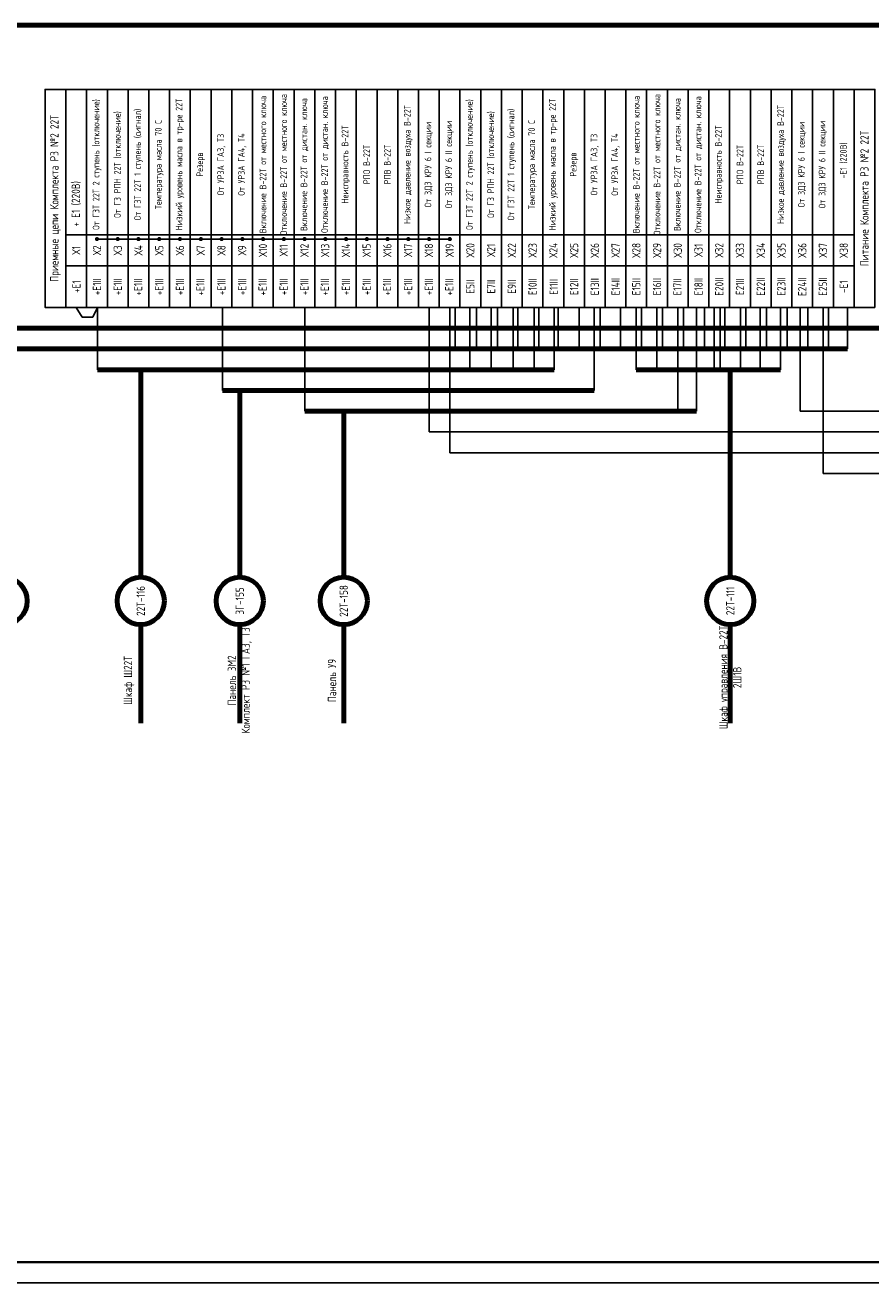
# Model space of a CAD drawing. Header units: millimetres. Extents: x 616 to 6446, y 2590 to 5711.
# Tile 47 of 50: x 5653 to 5857, y 3305 to 3608. Entities that reach past the tile are written whole.
import ezdxf

# ---------------------------------------------------------------- set-up
doc = ezdxf.new("R2010")
doc.units = ezdxf.units.MM
doc.styles.add('SIMPLEX', font='GOST.ttf', dxfattribs={"height": 5})

msp = doc.modelspace()

# ---------------------------------------------------------------- linework, layer by layer
at = {"color": 3, "lineweight": 80}
for p, q in [((5646.13, 3608.33), (5870.51, 3608.33)), ((5511.42, 3535.33), (5980.73, 3535.33))]:
    msp.add_line(p, q, dxfattribs=at)
for p, q in [((5658.28, 3592.83), (5658.28, 3582.83)), ((5658.28, 3592.83), (5658.28, 3582.83)), ((5658.28, 3592.83), (5658.28, 3582.83)), ((5658.28, 3592.83), (5658.28, 3582.83)), ((5658.28, 3592.83), (5658.28, 3582.83)), ((5658.28, 3592.83), (5658.28, 3582.83)), ((5658.28, 3592.83), (5658.28, 3582.83)), ((5658.28, 3592.83), (5658.28, 3582.83)), ((5853.28, 3592.83), (5853.28, 3582.83)), ((5853.28, 3592.83), (5853.28, 3582.83)), ((5853.28, 3592.83), (5853.28, 3582.83)), ((5853.28, 3592.83), (5853.28, 3582.83)), ((5853.28, 3592.83), (5853.28, 3582.83)), ((5853.28, 3592.83), (5853.28, 3582.83)), ((5853.28, 3592.83), (5853.28, 3582.83)), ((5853.28, 3592.83), (5853.28, 3582.83)), ((5670.78, 3556.79), (5690.78, 3556.79)), ((5690.78, 3556.79), (5720.83, 3556.79)), ((5720.83, 3556.79), (5755.83, 3556.79)), ((5663.28, 3540.33), (5663.28, 3550.33)), ((5663.28, 3540.33), (5663.28, 3550.33)), ((5665.8, 3540.33), (5667.25, 3538)), ((5669.79, 3538), (5670.89, 3540.33)), ((5670.89, 3540.33), (5670.89, 3525.33)), ((5701.04, 3540.33), (5701.04, 3520.33)), ((5720.9, 3540.33), (5720.9, 3515.33)), ((5750.86, 3540.33), (5750.86, 3510.33)), ((5755.82, 3540.33), (5755.82, 3505.33)), ((5760.68, 3540.33), (5760.68, 3525.33)), ((5765.83, 3540.33), (5765.83, 3525.33)), ((5771.07, 3540.33), (5771.07, 3525.33)), ((5776.14, 3540.33), (5776.14, 3525.33)), ((5780.95, 3540.33), (5780.95, 3525.33)), ((5790.6, 3520.33), (5790.6, 3540.33)), ((5800.77, 3540.33), (5800.77, 3525.33)), ((5805.73, 3540.33), (5805.73, 3525.33)), ((5810.76, 3515.33), (5810.76, 3540.33)), ((5815.31, 3540.33), (5815.31, 3515.33)), ((5819.57, 3540.33), (5819.57, 3525.33)), ((5820.96, 3540.33), (5820.96, 3525.33)), ((5825.92, 3540.33), (5825.92, 3525.33)), ((5830.62, 3540.33), (5830.62, 3525.33)), ((5835.58, 3540.33), (5835.58, 3525.33)), ((5840.3, 3540.33), (5840.3, 3515.33)), ((5845.8, 3540.33), (5845.8, 3500.33)), ((5667.25, 3538), (5669.79, 3538)), ((6016.32, 3515.33), (5840.3, 3515.33)), ((5750.86, 3510.33), (6044.01, 3510.33)), ((5755.82, 3505.33), (6011.12, 3505.33)), ((5845.8, 3500.33), (6048.99, 3500.33))]:
    msp.add_line(p, q)
at = {"color": 55, "true_color": 0x999b37}
for p, q in [((5757.14, 3540.33), (5757.14, 3530.33)), ((5762.24, 3540.33), (5762.24, 3530.33)), ((5767.29, 3540.33), (5767.29, 3530.33)), ((5772.21, 3540.33), (5772.21, 3530.33)), ((5777.26, 3540.33), (5777.26, 3530.33)), ((5781.93, 3540.33), (5781.93, 3530.33)), ((5787.03, 3540.33), (5787.03, 3530.33)), ((5792.08, 3540.33), (5792.08, 3530.33)), ((5797, 3540.33), (5797, 3530.33)), ((5802.05, 3540.33), (5802.05, 3530.33)), ((5807.08, 3540.33), (5807.08, 3530.33)), ((5812.18, 3540.33), (5812.18, 3530.33)), ((5817.23, 3540.33), (5817.23, 3530.33)), ((5822.15, 3540.33), (5822.15, 3530.33)), ((5827.2, 3540.33), (5827.2, 3530.33)), ((5832.13, 3540.33), (5832.13, 3530.33)), ((5837.18, 3540.33), (5837.18, 3530.33)), ((5842.11, 3540.33), (5842.11, 3530.33)), ((5847.15, 3540.33), (5847.15, 3530.33)), ((5851.72, 3540.33), (5851.72, 3530.33))]:
    msp.add_line(p, q, dxfattribs=at)
at = {"color": 55, "lineweight": 80, "true_color": 0x999b37}
msp.add_line((5280.65, 3530.33), (5851.72, 3530.33), dxfattribs=at)
at = {"lineweight": 80}
for p, q in [((5780.95, 3525.33), (5670.89, 3525.33)), ((5681.33, 3525.33), (5681.33, 3475.32)), ((5800.77, 3525.33), (5835.58, 3525.33)), ((5823.44, 3525.33), (5823.44, 3475.32)), ((5701.04, 3520.33), (5790.6, 3520.33)), ((5705.19, 3520.33), (5705.19, 3475.32)), ((5720.9, 3515.33), (5815.31, 3515.33)), ((5730.25, 3515.33), (5730.25, 3475.32)), ((5681.33, 3463.92), (5681.33, 3440.17)), ((5705.19, 3463.92), (5705.19, 3440.17)), ((5730.25, 3463.92), (5730.25, 3440.17)), ((5823.44, 3463.92), (5823.44, 3440.17))]:
    msp.add_line(p, q, dxfattribs=at)
at = {"lineweight": 40}
msp.add_line((5242.7, 3310.35), (6058.7, 3310.35), dxfattribs=at)
at = {"lineweight": -2}
msp.add_line((5222.7, 3305.35), (6063.7, 3305.35), dxfattribs=at)
at = {"const_width": 0.4}
for points in [[(5658.28, 3540.33), (5658.28, 3592.83)], [(5658.28, 3540.33), (5658.28, 3592.83)], [(5658.28, 3540.33), (5658.28, 3592.83)], [(5663.28, 3540.33), (5663.28, 3592.83)], [(5663.28, 3592.83), (5663.28, 3540.33)], [(5758.28, 3592.83), (5758.28, 3540.33)], [(5853.28, 3540.33), (5853.28, 3592.83)], [(5853.28, 3540.33), (5853.28, 3592.83)], [(5853.28, 3540.33), (5853.28, 3592.83)]]:
    msp.add_lwpolyline(points, dxfattribs=at)
for points in [[(5663.28, 3540.33), (5663.28, 3592.83), (5658.28, 3592.83), (5658.28, 3540.33)], [(5668.28, 3557.83), (5668.28, 3592.83), (5663.28, 3592.83), (5663.28, 3557.83)], [(5673.28, 3592.83), (5673.28, 3557.83), (5668.28, 3557.83), (5668.28, 3592.83)], [(5678.28, 3592.83), (5678.28, 3557.83), (5673.28, 3557.83), (5673.28, 3592.83)], [(5683.28, 3592.83), (5683.28, 3557.83), (5678.28, 3557.83), (5678.28, 3592.83)], [(5688.28, 3592.83), (5688.28, 3557.83), (5683.28, 3557.83), (5683.28, 3592.83)], [(5693.28, 3592.83), (5693.28, 3557.83), (5688.28, 3557.83), (5688.28, 3592.83)], [(5698.28, 3592.83), (5698.28, 3557.83), (5693.28, 3557.83), (5693.28, 3592.83)], [(5703.28, 3592.83), (5703.28, 3557.83), (5698.28, 3557.83), (5698.28, 3592.83)], [(5708.28, 3592.83), (5708.28, 3557.83), (5703.28, 3557.83), (5703.28, 3592.83)], [(5713.28, 3592.83), (5713.28, 3557.83), (5708.28, 3557.83), (5708.28, 3592.83)], [(5718.28, 3592.83), (5718.28, 3557.83), (5713.28, 3557.83), (5713.28, 3592.83)], [(5723.28, 3592.83), (5723.28, 3557.83), (5718.28, 3557.83), (5718.28, 3592.83)], [(5728.28, 3592.83), (5728.28, 3557.83), (5723.28, 3557.83), (5723.28, 3592.83)], [(5733.28, 3592.83), (5733.28, 3557.83), (5728.28, 3557.83), (5728.28, 3592.83)], [(5738.28, 3592.83), (5738.28, 3557.83), (5733.28, 3557.83), (5733.28, 3592.83)], [(5743.28, 3592.83), (5743.28, 3557.83), (5738.28, 3557.83), (5738.28, 3592.83)], [(5748.28, 3592.83), (5748.28, 3557.83), (5743.28, 3557.83), (5743.28, 3592.83)], [(5753.28, 3592.83), (5753.28, 3557.83), (5748.28, 3557.83), (5748.28, 3592.83)], [(5758.28, 3592.83), (5758.28, 3557.83), (5753.28, 3557.83), (5753.28, 3592.83)], [(5763.28, 3592.83), (5763.28, 3557.83), (5758.28, 3557.83), (5758.28, 3592.83)], [(5768.28, 3592.83), (5768.28, 3557.83), (5763.28, 3557.83), (5763.28, 3592.83)], [(5773.28, 3592.83), (5773.28, 3557.83), (5768.28, 3557.83), (5768.28, 3592.83)], [(5778.28, 3592.83), (5778.28, 3557.83), (5773.28, 3557.83), (5773.28, 3592.83)], [(5783.28, 3592.83), (5783.28, 3557.83), (5778.28, 3557.83), (5778.28, 3592.83)], [(5788.28, 3592.83), (5788.28, 3557.83), (5783.28, 3557.83), (5783.28, 3592.83)], [(5793.28, 3592.83), (5793.28, 3557.83), (5788.28, 3557.83), (5788.28, 3592.83)], [(5798.28, 3592.83), (5798.28, 3557.83), (5793.28, 3557.83), (5793.28, 3592.83)], [(5803.28, 3592.83), (5803.28, 3557.83), (5798.28, 3557.83), (5798.28, 3592.83)], [(5808.28, 3592.83), (5808.28, 3557.83), (5803.28, 3557.83), (5803.28, 3592.83)], [(5813.28, 3592.83), (5813.28, 3557.83), (5808.28, 3557.83), (5808.28, 3592.83)], [(5818.28, 3592.83), (5818.28, 3557.83), (5813.28, 3557.83), (5813.28, 3592.83)], [(5823.28, 3592.83), (5823.28, 3557.83), (5818.28, 3557.83), (5818.28, 3592.83)], [(5828.28, 3592.83), (5828.28, 3557.83), (5823.28, 3557.83), (5823.28, 3592.83)], [(5833.28, 3592.83), (5833.28, 3557.83), (5828.28, 3557.83), (5828.28, 3592.83)], [(5838.28, 3592.83), (5838.28, 3557.83), (5833.28, 3557.83), (5833.28, 3592.83)], [(5843.28, 3592.83), (5843.28, 3557.83), (5838.28, 3557.83), (5838.28, 3592.83)], [(5848.28, 3592.83), (5848.28, 3557.83), (5843.28, 3557.83), (5843.28, 3592.83)], [(5853.28, 3557.83), (5853.28, 3592.83), (5848.28, 3592.83), (5848.28, 3557.83)], [(5858.28, 3540.33), (5858.28, 3592.83), (5853.28, 3592.83), (5853.28, 3540.33)], [(5668.28, 3550.33), (5668.28, 3557.83), (5663.28, 3557.83), (5663.28, 3550.33)], [(5673.28, 3550.33), (5673.28, 3557.83), (5668.28, 3557.83), (5668.28, 3550.33)], [(5678.28, 3550.33), (5678.28, 3557.83), (5673.28, 3557.83), (5673.28, 3550.33)], [(5683.28, 3550.33), (5683.28, 3557.83), (5678.28, 3557.83), (5678.28, 3550.33)], [(5688.28, 3550.33), (5688.28, 3557.83), (5683.28, 3557.83), (5683.28, 3550.33)], [(5693.28, 3550.33), (5693.28, 3557.83), (5688.28, 3557.83), (5688.28, 3550.33)], [(5698.28, 3550.33), (5698.28, 3557.83), (5693.28, 3557.83), (5693.28, 3550.33)], [(5703.28, 3550.33), (5703.28, 3557.83), (5698.28, 3557.83), (5698.28, 3550.33)], [(5708.28, 3550.33), (5708.28, 3557.83), (5703.28, 3557.83), (5703.28, 3550.33)], [(5713.28, 3550.33), (5713.28, 3557.83), (5708.28, 3557.83), (5708.28, 3550.33)], [(5718.28, 3550.33), (5718.28, 3557.83), (5713.28, 3557.83), (5713.28, 3550.33)], [(5723.28, 3550.33), (5723.28, 3557.83), (5718.28, 3557.83), (5718.28, 3550.33)], [(5728.28, 3550.33), (5728.28, 3557.83), (5723.28, 3557.83), (5723.28, 3550.33)], [(5733.28, 3550.33), (5733.28, 3557.83), (5728.28, 3557.83), (5728.28, 3550.33)], [(5738.28, 3550.33), (5738.28, 3557.83), (5733.28, 3557.83), (5733.28, 3550.33)], [(5743.28, 3550.33), (5743.28, 3557.83), (5738.28, 3557.83), (5738.28, 3550.33)], [(5748.28, 3550.33), (5748.28, 3557.83), (5743.28, 3557.83), (5743.28, 3550.33)], [(5753.28, 3550.33), (5753.28, 3557.83), (5748.28, 3557.83), (5748.28, 3550.33)], [(5758.28, 3550.33), (5758.28, 3557.83), (5753.28, 3557.83), (5753.28, 3550.33)], [(5763.28, 3550.33), (5763.28, 3557.83), (5758.28, 3557.83), (5758.28, 3550.33)], [(5768.28, 3550.33), (5768.28, 3557.83), (5763.28, 3557.83), (5763.28, 3550.33)], [(5773.28, 3550.33), (5773.28, 3557.83), (5768.28, 3557.83), (5768.28, 3550.33)], [(5778.28, 3550.33), (5778.28, 3557.83), (5773.28, 3557.83), (5773.28, 3550.33)], [(5783.28, 3550.33), (5783.28, 3557.83), (5778.28, 3557.83), (5778.28, 3550.33)], [(5788.28, 3550.33), (5788.28, 3557.83), (5783.28, 3557.83), (5783.28, 3550.33)], [(5793.28, 3550.33), (5793.28, 3557.83), (5788.28, 3557.83), (5788.28, 3550.33)], [(5798.28, 3550.33), (5798.28, 3557.83), (5793.28, 3557.83), (5793.28, 3550.33)], [(5803.28, 3550.33), (5803.28, 3557.83), (5798.28, 3557.83), (5798.28, 3550.33)], [(5808.28, 3550.33), (5808.28, 3557.83), (5803.28, 3557.83), (5803.28, 3550.33)], [(5813.28, 3550.33), (5813.28, 3557.83), (5808.28, 3557.83), (5808.28, 3550.33)], [(5818.28, 3550.33), (5818.28, 3557.83), (5813.28, 3557.83), (5813.28, 3550.33)], [(5823.28, 3550.33), (5823.28, 3557.83), (5818.28, 3557.83), (5818.28, 3550.33)], [(5828.28, 3550.33), (5828.28, 3557.83), (5823.28, 3557.83), (5823.28, 3550.33)], [(5833.28, 3550.33), (5833.28, 3557.83), (5828.28, 3557.83), (5828.28, 3550.33)], [(5838.28, 3550.33), (5838.28, 3557.83), (5833.28, 3557.83), (5833.28, 3550.33)], [(5843.28, 3550.33), (5843.28, 3557.83), (5838.28, 3557.83), (5838.28, 3550.33)], [(5848.28, 3550.33), (5848.28, 3557.83), (5843.28, 3557.83), (5843.28, 3550.33)], [(5853.28, 3550.33), (5853.28, 3557.83), (5848.28, 3557.83), (5848.28, 3550.33)], [(5668.28, 3550.33), (5668.28, 3540.33), (5663.28, 3540.33), (5663.28, 3550.33)], [(5673.28, 3550.33), (5673.28, 3540.33), (5668.28, 3540.33), (5668.28, 3550.33)], [(5678.28, 3550.33), (5678.28, 3540.33), (5673.28, 3540.33), (5673.28, 3550.33)], [(5683.28, 3550.33), (5683.28, 3540.33), (5678.28, 3540.33), (5678.28, 3550.33)], [(5688.28, 3550.33), (5688.28, 3540.33), (5683.28, 3540.33), (5683.28, 3550.33)], [(5693.28, 3550.33), (5693.28, 3540.33), (5688.28, 3540.33), (5688.28, 3550.33)], [(5698.28, 3550.33), (5698.28, 3540.33), (5693.28, 3540.33), (5693.28, 3550.33)], [(5703.28, 3550.33), (5703.28, 3540.33), (5698.28, 3540.33), (5698.28, 3550.33)], [(5708.28, 3550.33), (5708.28, 3540.33), (5703.28, 3540.33), (5703.28, 3550.33)], [(5713.28, 3550.33), (5713.28, 3540.33), (5708.28, 3540.33), (5708.28, 3550.33)], [(5718.28, 3550.33), (5718.28, 3540.33), (5713.28, 3540.33), (5713.28, 3550.33)], [(5723.28, 3550.33), (5723.28, 3540.33), (5718.28, 3540.33), (5718.28, 3550.33)], [(5728.28, 3550.33), (5728.28, 3540.33), (5723.28, 3540.33), (5723.28, 3550.33)], [(5733.28, 3550.33), (5733.28, 3540.33), (5728.28, 3540.33), (5728.28, 3550.33)], [(5738.28, 3550.33), (5738.28, 3540.33), (5733.28, 3540.33), (5733.28, 3550.33)], [(5743.28, 3550.33), (5743.28, 3540.33), (5738.28, 3540.33), (5738.28, 3550.33)], [(5748.28, 3550.33), (5748.28, 3540.33), (5743.28, 3540.33), (5743.28, 3550.33)], [(5753.28, 3550.33), (5753.28, 3540.33), (5748.28, 3540.33), (5748.28, 3550.33)], [(5758.28, 3550.33), (5758.28, 3540.33), (5753.28, 3540.33), (5753.28, 3550.33)], [(5763.28, 3550.33), (5763.28, 3540.33), (5758.28, 3540.33), (5758.28, 3550.33)], [(5768.28, 3550.33), (5768.28, 3540.33), (5763.28, 3540.33), (5763.28, 3550.33)], [(5773.28, 3550.33), (5773.28, 3540.33), (5768.28, 3540.33), (5768.28, 3550.33)], [(5778.28, 3550.33), (5778.28, 3540.33), (5773.28, 3540.33), (5773.28, 3550.33)], [(5783.28, 3550.33), (5783.28, 3540.33), (5778.28, 3540.33), (5778.28, 3550.33)], [(5788.28, 3550.33), (5788.28, 3540.33), (5783.28, 3540.33), (5783.28, 3550.33)], [(5793.28, 3550.33), (5793.28, 3540.33), (5788.28, 3540.33), (5788.28, 3550.33)], [(5798.28, 3550.33), (5798.28, 3540.33), (5793.28, 3540.33), (5793.28, 3550.33)], [(5803.28, 3550.33), (5803.28, 3540.33), (5798.28, 3540.33), (5798.28, 3550.33)], [(5808.28, 3550.33), (5808.28, 3540.33), (5803.28, 3540.33), (5803.28, 3550.33)], [(5813.28, 3550.33), (5813.28, 3540.33), (5808.28, 3540.33), (5808.28, 3550.33)], [(5818.28, 3550.33), (5818.28, 3540.33), (5813.28, 3540.33), (5813.28, 3550.33)], [(5823.28, 3550.33), (5823.28, 3540.33), (5818.28, 3540.33), (5818.28, 3550.33)], [(5828.28, 3550.33), (5828.28, 3540.33), (5823.28, 3540.33), (5823.28, 3550.33)], [(5833.28, 3550.33), (5833.28, 3540.33), (5828.28, 3540.33), (5828.28, 3550.33)], [(5838.28, 3550.33), (5838.28, 3540.33), (5833.28, 3540.33), (5833.28, 3550.33)], [(5843.28, 3550.33), (5843.28, 3540.33), (5838.28, 3540.33), (5838.28, 3550.33)], [(5848.28, 3550.33), (5848.28, 3540.33), (5843.28, 3540.33), (5843.28, 3550.33)], [(5853.28, 3550.33), (5853.28, 3540.33), (5848.28, 3540.33), (5848.28, 3550.33)]]:
    msp.add_lwpolyline(points, close=True)
at = {"const_width": 0.5}
for points in [[(5670.78, 3557.04, -1), (5670.78, 3556.54, -1)], [(5675.78, 3557.04, -1), (5675.78, 3556.54, -1)], [(5680.78, 3557.04, -1), (5680.78, 3556.54, -1)], [(5685.78, 3557.04, -1), (5685.78, 3556.54, -1)], [(5690.78, 3557.04, -1), (5690.78, 3556.54, -1)], [(5695.83, 3557.04, -1), (5695.83, 3556.54, -1)], [(5700.83, 3557.04, -1), (5700.83, 3556.54, -1)], [(5705.83, 3557.04, -1), (5705.83, 3556.54, -1)], [(5710.83, 3557.04, -1), (5710.83, 3556.54, -1)], [(5715.83, 3557.04, -1), (5715.83, 3556.54, -1)], [(5720.83, 3557.04, -1), (5720.83, 3556.54, -1)], [(5720.83, 3557.04, -1), (5720.83, 3556.54, -1)], [(5725.83, 3557.04, -1), (5725.83, 3556.54, -1)], [(5730.83, 3557.04, -1), (5730.83, 3556.54, -1)], [(5735.83, 3557.04, -1), (5735.83, 3556.54, -1)], [(5740.83, 3557.04, -1), (5740.83, 3556.54, -1)], [(5745.83, 3557.04, -1), (5745.83, 3556.54, -1)], [(5750.83, 3557.04, -1), (5750.83, 3556.54, -1)], [(5755.83, 3557.04, -1), (5755.83, 3556.54, -1)]]:
    msp.add_lwpolyline(points, format="xyb", close=True, dxfattribs=at)
at = {"lineweight": 80}
for centre in [(5648.29, 3469.62), (5681.33, 3469.62), (5705.19, 3469.62), (5730.25, 3469.62), (5823.44, 3469.62)]:
    msp.add_circle(centre, 5.7, dxfattribs=at)

# ---------------------------------------------------------------- texts
at = {"rotation": 90, "style": 'SIMPLEX'}
for s, insert, char_height, width, attachment_point in [('Приемные цепи Комплекта РЗ №2 22Т', (5660.78, 3566.58), 2, 52.5, 5), ('Низкий уровень масла в тр-ре 22Т', (5690.78, 3574.74), 1.6, 32.6018, 5), ('Включение В-22Т от местного ключа', (5710.78, 3574.74), 1.6, 32.6018, 5), ('Отключение В-22Т от дистан. ключа', (5725.78, 3574.74), 1.6, 32.6018, 5), ('Низкий уровень масла в тр-ре 22Т', (5780.78, 3574.74), 1.6, 32.6018, 5), ('Включение В-22Т от местного ключа', (5800.78, 3574.74), 1.6, 32.6018, 5), ('Отключение В-22Т от дистан. ключа', (5815.78, 3574.74), 1.6, 32.6018, 5), ('От ГЗ РПН 22Т (отключение)', (5675.78, 3574.74), 1.6, 32.6018, 5), ('От ГЗТ 22Т 1 ступень (сигнал)', (5680.78, 3574.74), 1.6, 32.6018, 5), ('Температура масла 70 С', (5685.78, 3574.74), 1.6, 32.6018, 5), ('Включение В-22Т от дистан. ключа', (5720.78, 3574.74), 1.6, 32.6018, 5), ('Низкое давление воздуха В-22Т', (5745.78, 3574.74), 1.6, 32.6018, 5), ('От ГЗ РПН 22Т (отключение)', (5765.78, 3574.74), 1.6, 32.6018, 5), ('От ГЗТ 22Т 1 ступень (сигнал)', (5770.78, 3574.74), 1.6, 32.6018, 5), ('Температура масла 70 С', (5775.78, 3574.74), 1.6, 32.6018, 5), ('Включение В-22Т от дистан. ключа', (5810.78, 3574.74), 1.6, 32.6018, 5), ('Низкое давление воздуха В-22Т', (5835.78, 3574.74), 1.6, 32.6018, 5), ('От ГЗТ 22Т 2 ступень (отключение)', (5670.78, 3574.74), 1.6, 32.6018, 5), ('Отключение В-22Т от местного ключа', (5715.78, 3574.74), 1.6, 32.6018, 5), ('Неисправность В-22Т', (5730.78, 3574.74), 1.6, 32.6018, 5), ('От ЗДЗ КРУ 6 I секции', (5750.78, 3574.74), 1.6, 32.6018, 5), ('От ЗДЗ КРУ 6 II секции', (5755.78, 3574.74), 1.6, 32.6018, 5), ('От ГЗТ 22Т 2 ступень (отключение)', (5760.78, 3574.74), 1.6, 32.6018, 5), ('Отключение В-22Т от местного ключа', (5805.78, 3574.74), 1.6, 32.6018, 5), ('Неисправность В-22Т', (5820.78, 3574.74), 1.6, 32.6018, 5), ('От ЗДЗ КРУ 6 I секции', (5840.78, 3574.74), 1.6, 32.6018, 5), ('От ЗДЗ КРУ 6 II секции', (5845.78, 3574.74), 1.6, 32.6018, 5), ('Питание Комплекта РЗ №2 22Т', (5855.78, 3566.58), 2, 52.5, 5), ('От УРЗА ГА3, Т3', (5700.78, 3574.74), 1.6, 32.6018, 5), ('От УРЗА ГА4, Т4', (5705.78, 3574.74), 1.6, 32.6018, 5), ('От УРЗА ГА3, Т3', (5790.78, 3574.74), 1.6, 32.6018, 5), ('От УРЗА ГА4, Т4', (5795.78, 3574.74), 1.6, 32.6018, 5), ('Резерв', (5695.78, 3574.74), 1.6, 32.6018, 5), ('РПО В-22Т', (5735.78, 3574.74), 1.6, 32.6018, 5), ('РПВ В-22Т', (5740.78, 3574.74), 1.6, 32.6018, 5), ('Резерв', (5785.78, 3574.74), 1.6, 32.6018, 5), ('РПО В-22Т', (5825.78, 3574.74), 1.6, 32.6018, 5), ('РПВ В-22Т', (5830.78, 3574.74), 1.6, 32.6018, 5), ('-E1 (220В)', (5850.78, 3575.74), 1.6, 34.1773, 5), ('+ E1 (220В)', (5665.78, 3559.79), 2, 33.0339, 4), ('Х1{\\fArial|b0|i0|c204|p34; }', (5665.78, 3554.08), 2, 7.5, 5), ('Х2{\\fArial|b0|i0|c204|p34; }', (5670.78, 3554.08), 2, 7.5, 5), ('Х3{\\fArial|b0|i0|c204|p34; }', (5675.78, 3554.08), 2, 7.5, 5), ('Х4{\\fArial|b0|i0|c204|p34; }', (5680.78, 3554.08), 2, 7.5, 5), ('Х5{\\fArial|b0|i0|c204|p34; }', (5685.78, 3554.08), 2, 7.5, 5), ('Х6{\\fArial|b0|i0|c204|p34; }', (5690.78, 3554.08), 2, 7.5, 5), ('Х7{\\fArial|b0|i0|c204|p34; }', (5695.78, 3554.08), 2, 7.5, 5), ('Х8', (5700.78, 3554.08), 2, 7.5, 5), ('Х9{\\fArial|b0|i0|c204|p34; }', (5705.78, 3554.08), 2, 7.5, 5), ('Х10{\\fArial|b0|i0|c204|p34; }', (5710.78, 3554.08), 2, 7.5, 5), ('Х11{\\fArial|b0|i0|c204|p34; }', (5715.78, 3554.08), 2, 7.5, 5), ('Х12{\\fArial|b0|i0|c204|p34; }', (5720.78, 3554.08), 2, 7.5, 5), ('Х13', (5725.78, 3554.08), 2, 7.5, 5), ('Х14{\\fArial|b0|i0|c204|p34; }', (5730.78, 3554.08), 2, 7.5, 5), ('Х15', (5735.78, 3554.08), 2, 7.5, 5), ('Х16{\\fArial|b0|i0|c204|p34; }', (5740.78, 3554.08), 2, 7.5, 5), ('Х17', (5745.78, 3554.08), 2, 7.5, 5), ('Х18{\\fArial|b0|i0|c204|p34; }', (5750.78, 3554.08), 2, 7.5, 5), ('Х19', (5755.78, 3554.08), 2, 7.5, 5), ('Х20{\\fArial|b0|i0|c204|p34; }', (5760.78, 3554.08), 2, 7.5, 5), ('Х21', (5765.78, 3554.08), 2, 7.5, 5), ('Х22', (5770.78, 3554.08), 2, 7.5, 5), ('Х23', (5775.78, 3554.08), 2, 7.5, 5), ('Х24{\\fArial|b0|i0|c204|p34; }', (5780.78, 3554.08), 2, 7.5, 5), ('Х25', (5785.78, 3554.08), 2, 7.5, 5), ('Х26', (5790.78, 3554.08), 2, 7.5, 5), ('Х27', (5795.78, 3554.08), 2, 7.5, 5), ('Х28', (5800.78, 3554.08), 2, 7.5, 5), ('Х29{\\fArial|b0|i0|c204|p34; }', (5805.78, 3554.08), 2, 7.5, 5), ('Х30', (5810.78, 3554.08), 2, 7.5, 5), ('Х31{\\fArial|b0|i0|c204|p34; }', (5815.78, 3554.08), 2, 7.5, 5), ('Х32', (5820.78, 3554.08), 2, 7.5, 5), ('Х33', (5825.78, 3554.08), 2, 7.5, 5), ('Х34{\\fArial|b0|i0|c204|p34; }', (5830.78, 3554.08), 2, 7.5, 5), ('Х35', (5835.78, 3554.08), 2, 7.5, 5), ('Х36{\\fArial|b0|i0|c204|p34; }', (5840.78, 3554.08), 2, 7.5, 5), ('Х37', (5845.78, 3554.08), 2, 7.5, 5), ('Х38', (5850.78, 3554.08), 2, 7.5, 5), ('+E1II', (5670.78, 3545.33), 2, 10, 5), ('+E1II', (5675.78, 3545.33), 2, 10, 5), ('+E1II', (5680.7, 3545.24), 2, 10, 5), ('+E1II', (5685.78, 3545.33), 2, 10, 5), ('+E1II', (5690.78, 3545.33), 2, 10, 5), ('+E1II', (5695.7, 3545.24), 2, 10, 5), ('+E1II', (5700.78, 3545.33), 2, 10, 5), ('+E1II', (5705.78, 3545.33), 2, 10, 5), ('+E1II', (5710.7, 3545.24), 2, 10, 5), ('+E1II', (5715.78, 3545.33), 2, 10, 5), ('+E1II', (5720.78, 3545.33), 2, 10, 5), ('+E1II', (5725.7, 3545.24), 2, 10, 5), ('+E1II', (5730.78, 3545.33), 2, 10, 5), ('+E1II', (5735.78, 3545.33), 2, 10, 5), ('+E1II', (5740.7, 3545.24), 2, 10, 5), ('+E1II', (5745.78, 3545.33), 2, 10, 5), ('+E1II', (5750.78, 3545.33), 2, 10, 5), ('+E1II', (5755.7, 3545.24), 2, 10, 5), ('E10II', (5775.78, 3545.33), 2, 10, 5), ('E11II', (5780.87, 3545.26), 2, 10, 5), ('E12II', (5785.78, 3545.33), 2, 10, 5), ('E13II', (5790.78, 3545.33), 2, 10, 5), ('E14II', (5795.78, 3545.33), 2, 10, 5), ('E15II', (5800.78, 3545.33), 2, 10, 5), ('E16II', (5805.78, 3545.33), 2, 10, 5), ('E17II', (5810.68, 3545.26), 2, 10, 5), ('E18II', (5815.78, 3545.33), 2, 10, 5), ('E20II', (5820.78, 3545.33), 2, 10, 5), ('E21II', (5825.78, 3545.33), 2, 10, 5), ('E22II', (5830.78, 3545.33), 2, 10, 5), ('E23II', (5835.75, 3545.36), 2, 10, 5), ('E24II', (5840.78, 3545.33), 2, 10, 5), ('E25II', (5845.75, 3545.36), 2, 10, 5), ('+E1', (5665.84, 3545.33), 2, 10, 5), ('E5II', (5760.78, 3545.33), 2, 10, 5), ('E7II', (5765.78, 3545.33), 2, 10, 5), ('E9II', (5770.78, 3545.33), 2, 10, 5), ('-Е1', (5850.78, 3545.33), 2, 10, 5), ('22Т-116', (5681.33, 3469.62), 2, 9.9109, 5), ('3Г-155', (5705.19, 3469.62), 2, 9.9109, 5), ('22Т-158', (5730.25, 3469.62), 2, 9.9109, 5), ('22Т-111', (5823.44, 3469.62), 2, 9.9109, 5), ('Шкаф управления В-22Т\\P2Ш1В', (5823.44, 3451.19), 2, 25.4866, 5), ('Панель 3М2\\PКомплект РЗ №1 ГА3, Т3', (5705.19, 3450.46), 2, 25.4866, 5), ('Шкаф Ш22Т', (5678.51, 3450.46), 2, 25.4866, 5), ('Панель У9', (5727.44, 3450.46), 2, 25.4866, 5)]:
    msp.add_mtext(s, dxfattribs=dict(at, insert=insert, char_height=char_height, width=width, attachment_point=attachment_point))

doc.saveas('drawing.dxf')
